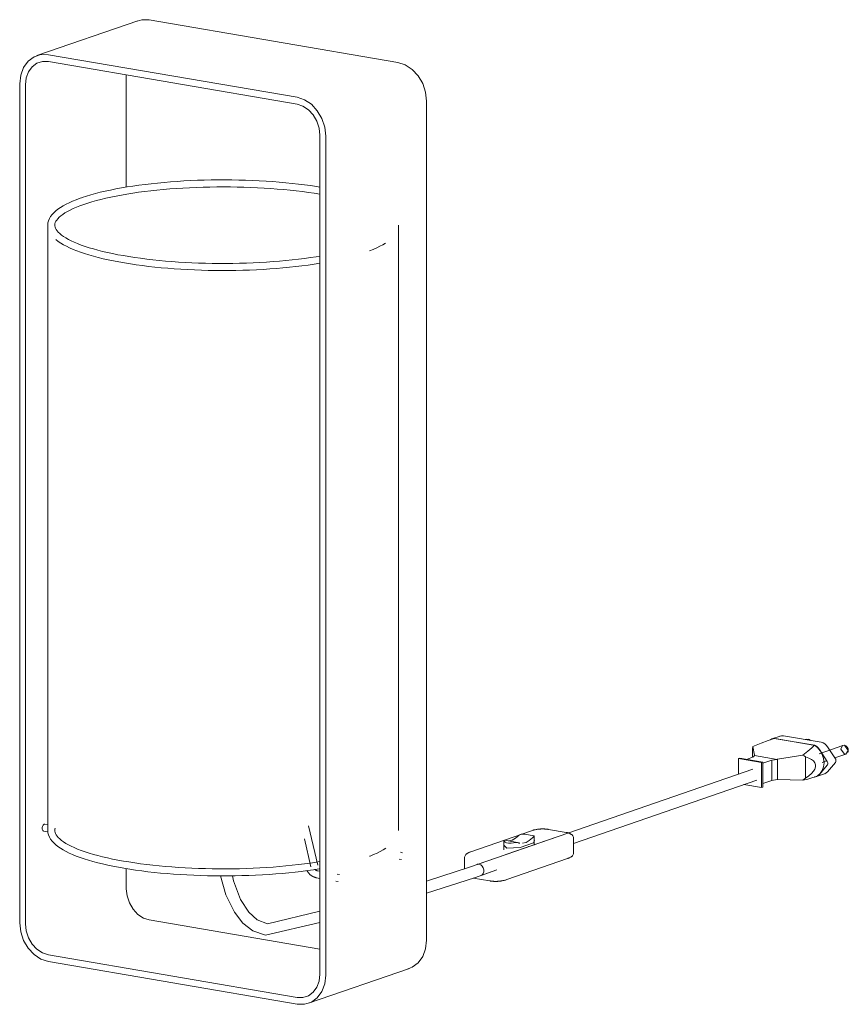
# Model space of a CAD drawing. Header units: millimetres. Extents: x -3301 to -1970, y -733 to 6584.
# Tile 1 of 3: x -2806 to -2452, y -733 to -312. Entities that reach past the tile are written whole.
import ezdxf

# ---------------------------------------------------------------- set-up
doc = ezdxf.new("R2010")
doc.units = ezdxf.units.MM
doc.layers.add('E-LITE-EQPM', color=7, linetype='Continuous', lineweight=20)

# ---------------------------------------------------------------- blocks, each defined once
blk = doc.blocks.new('LULA_G - 28385 LULA-G Black and beige table lamp-463875-Isometrico 2 PDF')
at = {"layer": 'E-LITE-EQPM', "lineweight": 9}
for p, q in [((-1265.91, -311.57), (-1159.58, -329.77)), ((-1270.82, -311.94), (-1313.97, -326.87)), ((-1202.73, -344.7), (-1309.06, -326.49)), ((-1309.06, -329.4), (-1202.73, -347.61)), ((-1275.73, -335.11), (-1275.73, -383.16)), ((-1321.33, -338.94), (-1321.33, -697.82)), ((-1318.88, -698.24), (-1318.88, -339.36)), ((-1147.31, -346.42), (-1147.31, -705.29)), ((-1192.92, -360.93), (-1192.92, -719.8)), ((-1190.46, -720.22), (-1190.46, -361.35)), ((-1309.32, -399.42), (-1309.32, -658.39)), ((-1159.32, -658.39), (-1159.32, -399.42)), ((-999.15, -619.12), (-1000.33, -619.53)), ((-996.15, -617.97), (-999.6, -619.16)), ((-999.38, -619.21), (-998.94, -619.06)), ((-998.81, -619.02), (-998.63, -618.98)), ((-998.63, -618.98), (-981.49, -621.91)), ((-981.95, -621.83), (-998.18, -619.06)), ((-994.73, -617.86), (-978.5, -620.64)), ((-1007.9, -622.99), (-1007.9, -627.04)), ((-1007.81, -622.49), (-1007.05, -626.21)), ((-984.85, -619.32), (-985.31, -619.47)), ((-969.26, -621.98), (-979.46, -625.51)), ((-975.82, -622.55), (-972.49, -627.66)), ((-1013.96, -627.63), (-1013.38, -627.43)), ((-1013.38, -627.43), (-1003.57, -629.11)), ((-1007.56, -626.92), (-1010.47, -627.93)), ((-1007.09, -626.28), (-1007.56, -626.92)), ((-1007.05, -626.21), (-1007.09, -626.28)), ((-1007.09, -626.28), (-997.43, -627.94)), ((-997.24, -627.89), (-986.48, -626.14)), ((-985.24, -626.87), (-985.24, -635.98)), ((-975.94, -628.85), (-979.27, -623.74)), ((-972.69, -627.34), (-967.97, -625.71)), ((-967, -624.12), (-967.97, -625.71)), ((-1013.96, -627.63), (-1013.96, -634.24)), ((-1004.14, -629.31), (-1013.96, -627.63)), ((-1003.57, -629.11), (-1004.14, -629.31)), ((-1004.14, -639.98), (-1004.14, -629.31)), ((-1003.57, -629.59), (-999.73, -628.26)), ((-1003.57, -629.11), (-1003.57, -639.78)), ((-999.73, -628.26), (-997.43, -627.94)), ((-999.73, -628.26), (-999.73, -636.95)), ((-997.43, -627.94), (-997.24, -627.89)), ((-997.24, -627.89), (-997.24, -636.62)), ((-979.27, -634.42), (-975.94, -630.45)), ((-978.17, -629.24), (-976.32, -628.6)), ((-972.49, -629.26), (-975.82, -633.23)), ((-982.15, -635.75), (-980.97, -635.34)), ((-980.53, -635.31), (-977.08, -634.11)), ((-1006.1, -636.8), (-1084.43, -663.9)), ((-1011.61, -638.7), (-1004.14, -639.98)), ((-1003.57, -639.78), (-1004.14, -639.98)), ((-999.73, -636.95), (-1003.57, -638.27)), ((-997.43, -636.62), (-999.73, -636.95)), ((-997.24, -636.62), (-997.43, -636.62)), ((-986.48, -636.88), (-997.24, -636.62)), ((-1309.3, -655.87), (-1310.57, -655.65)), ((-1193.88, -673.21), (-1197.8, -656.3)), ((-1311.08, -658.61), (-1309.2, -658.93)), ((-1102.43, -658.45), (-1128.42, -667.45)), ((-1113.43, -668.65), (-1091.45, -661.04)), ((-1101.32, -660.68), (-1105.5, -659.96)), ((-1101.27, -664.64), (-1101.27, -660.72)), ((-1087.66, -659.19), (-1095.21, -657.9)), ((-1199.57, -661.96), (-1196.8, -673.89)), ((-1114.22, -662.7), (-1114.22, -666.63)), ((-1108.45, -663.53), (-1114.06, -662.57)), ((-1110.69, -662.47), (-1112.15, -662.83)), ((-1107.68, -663.74), (-1107.4, -663.8)), ((-1107.35, -665.66), (-1104.48, -664.67)), ((-1106.26, -663.84), (-1104.8, -663.48)), ((-1104.48, -664.67), (-1101.6, -663.67)), ((-1103.7, -665.28), (-1103.46, -665.2)), ((-1101.6, -663.67), (-1101.22, -662.71)), ((-1084.43, -667.7), (-1084.43, -661.88)), ((-1157.57, -667.86), (-1158.51, -667.7)), ((-1113.67, -668.73), (-1125.67, -672.88)), ((-1159.01, -670.65), (-1158.07, -670.82)), ((-1131.07, -670.14), (-1131.07, -674.73)), ((-1113.06, -679.39), (-1087.07, -670.4)), ((-1275.73, -674.65), (-1275.73, -683.31)), ((-1192.92, -675.79), (-1193.92, -675.62)), ((-1184.61, -677.22), (-1185.55, -677.05)), ((-1117.26, -675.26), (-1124.04, -677.61)), ((-1194.43, -678.58), (-1192.92, -678.84)), ((-1186.06, -680.01), (-1185.12, -680.17)), ((-1127.38, -678.73), (-1120.29, -679.94)), ((-1192.92, -692.83), (-1215.35, -698.26)), ((-1265.91, -696.63), (-1192.92, -709.13)), ((-1192.92, -697.75), (-1216.2, -703.19)), ((-1202.73, -729.76), (-1309.06, -711.56)), ((-1309.06, -714.47), (-1202.73, -732.67)), ((-1197.83, -732.3), (-1154.68, -717.37))]:
    blk.add_line(p, q, dxfattribs=at)
at = {"layer": 'E-LITE-EQPM', "color": 8, "lineweight": 9, "true_color": 0x808080}
for p, q in [((-985.15, -619.47), (-985.01, -619.38)), ((-970.22, -623.57), (-969.42, -622.05)), ((-968.61, -625.76), (-970.22, -623.57)), ((-968.02, -625.72), (-968.61, -625.76))]:
    blk.add_line(p, q, dxfattribs=at)
at = {"layer": 'E-LITE-EQPM', "lineweight": 9}
for points in [[(-1272.05, -312.46, 0), (-1269.09, -311.52, 0), (-1265.91, -311.57, 0)], [(-1309.06, -326.49, 0), (-1312.24, -326.45, 0), (-1315.2, -327.39, 0), (-1317.74, -329.27, 0), (-1319.69, -331.95, 0), (-1320.91, -335.25, 0), (-1321.33, -338.94, 0)], [(-1318.88, -339.36, 0), (-1318.54, -336.41, 0), (-1317.56, -333.77, 0), (-1316, -331.63, 0), (-1313.97, -330.12, 0), (-1311.6, -329.37, 0), (-1309.06, -329.4, 0)], [(-1159.58, -329.77, 0), (-1156.41, -330.81, 0), (-1153.45, -332.77, 0), (-1150.91, -335.51, 0), (-1148.96, -338.86, 0), (-1147.73, -342.58, 0), (-1147.31, -346.42, 0)], [(-1190.46, -361.35, 0), (-1190.88, -357.51, 0), (-1192.11, -353.79, 0), (-1194.06, -350.44, 0), (-1196.6, -347.7, 0), (-1199.56, -345.74, 0), (-1202.73, -344.7, 0)], [(-1202.73, -347.61, 0), (-1200.19, -348.44, 0), (-1197.83, -350.01, 0), (-1195.79, -352.2, 0), (-1194.23, -354.88, 0), (-1193.25, -357.86, 0), (-1192.92, -360.93, 0)], [(-1192.92, -383.13, 0), (-1194.38, -382.89, 0), (-1196.9, -382.51, 0), (-1199.49, -382.16, 0), (-1202.12, -381.83, 0), (-1204.81, -381.53, 0), (-1207.55, -381.26, 0), (-1210.32, -381.01, 0), (-1213.14, -380.79, 0), (-1215.99, -380.6, 0), (-1218.86, -380.43, 0), (-1221.77, -380.3, 0), (-1224.69, -380.19, 0), (-1227.62, -380.11, 0), (-1230.57, -380.06, 0), (-1233.52, -380.04, 0), (-1236.48, -380.04, 0), (-1239.43, -380.08, 0), (-1242.37, -380.14, 0), (-1245.3, -380.23, 0), (-1248.22, -380.36, 0), (-1251.11, -380.5, 0), (-1253.97, -380.68, 0), (-1256.8, -380.89, 0), (-1259.6, -381.12, 0), (-1262.36, -381.38, 0), (-1265.07, -381.67, 0), (-1267.74, -381.98, 0), (-1270.35, -382.32, 0), (-1272.91, -382.68, 0), (-1275.41, -383.07, 0), (-1277.84, -383.48, 0), (-1280.2, -383.92, 0), (-1282.49, -384.38, 0), (-1284.71, -384.86, 0), (-1286.85, -385.36, 0), (-1288.91, -385.89, 0), (-1290.88, -386.44, 0), (-1292.76, -387, 0), (-1294.56, -387.58, 0), (-1294.93, -387.71, 0)], [(-1293.95, -390.55, 0), (-1292.24, -389.98, 0), (-1290.45, -389.43, 0), (-1288.55, -388.9, 0), (-1286.57, -388.39, 0), (-1284.5, -387.89, 0), (-1282.35, -387.41, 0), (-1280.12, -386.96, 0), (-1277.82, -386.53, 0), (-1275.44, -386.12, 0), (-1273, -385.73, 0), (-1270.49, -385.36, 0), (-1267.93, -385.03, 0), (-1265.31, -384.71, 0), (-1262.64, -384.42, 0), (-1259.93, -384.16, 0), (-1257.17, -383.93, 0), (-1254.37, -383.72, 0), (-1251.55, -383.53, 0), (-1248.69, -383.38, 0), (-1245.81, -383.26, 0), (-1242.92, -383.16, 0), (-1240, -383.09, 0), (-1237.08, -383.05, 0), (-1234.16, -383.03, 0), (-1231.23, -383.05, 0), (-1228.32, -383.09, 0), (-1225.41, -383.17, 0), (-1222.51, -383.27, 0), (-1219.63, -383.4, 0), (-1216.78, -383.55, 0), (-1213.96, -383.74, 0), (-1211.17, -383.95, 0), (-1208.41, -384.19, 0), (-1205.7, -384.45, 0), (-1203.04, -384.75, 0), (-1200.43, -385.06, 0), (-1197.87, -385.4, 0), (-1195.37, -385.77, 0), (-1192.93, -386.16, 0)], [(-1309.32, -399.42, 0), (-1309.24, -398.46, 0), (-1309.01, -397.52, 0), (-1308.64, -396.61, 0), (-1308.13, -395.74, 0), (-1307.51, -394.91, 0), (-1306.77, -394.11, 0), (-1305.93, -393.33, 0), (-1304.98, -392.59, 0), (-1303.92, -391.86, 0), (-1302.77, -391.16, 0), (-1301.51, -390.47, 0), (-1300.15, -389.8, 0), (-1298.69, -389.15, 0), (-1297.14, -388.52, 0), (-1295.49, -387.91, 0), (-1294.93, -387.71, 0)], [(-1293.95, -390.55, 0), (-1295.55, -391.13, 0), (-1297.05, -391.72, 0), (-1298.45, -392.32, 0), (-1299.74, -392.93, 0), (-1300.91, -393.55, 0), (-1301.98, -394.18, 0), (-1302.92, -394.8, 0), (-1303.75, -395.42, 0), (-1304.45, -396.04, 0), (-1305.04, -396.64, 0), (-1305.51, -397.22, 0), (-1305.86, -397.77, 0), (-1306.1, -398.3, 0), (-1306.25, -398.79, 0), (-1306.32, -399.27, 0), (-1306.3, -399.74, 0), (-1306.21, -400.22, 0), (-1306.03, -400.73, 0), (-1305.75, -401.26, 0), (-1305.36, -401.83, 0), (-1304.85, -402.41, 0), (-1304.22, -403.02, 0), (-1303.47, -403.64, 0), (-1302.6, -404.26, 0), (-1301.62, -404.88, 0), (-1300.52, -405.51, 0), (-1299.3, -406.12, 0), (-1297.97, -406.73, 0), (-1296.54, -407.33, 0), (-1295, -407.92, 0), (-1293.36, -408.49, 0), (-1291.63, -409.05, 0), (-1289.8, -409.6, 0), (-1287.87, -410.12, 0), (-1285.86, -410.63, 0), (-1283.76, -411.12, 0), (-1281.58, -411.59, 0), (-1279.33, -412.04, 0), (-1277, -412.46, 0), (-1274.6, -412.86, 0), (-1272.13, -413.24, 0), (-1269.61, -413.6, 0), (-1267.02, -413.93, 0), (-1264.38, -414.24, 0), (-1261.7, -414.51, 0), (-1258.97, -414.77, 0), (-1256.2, -414.99, 0), (-1253.39, -415.19, 0), (-1250.55, -415.36, 0), (-1247.69, -415.51, 0), (-1244.8, -415.62, 0), (-1241.9, -415.71, 0), (-1238.99, -415.77, 0), (-1236.06, -415.8, 0), (-1233.14, -415.81, 0), (-1230.22, -415.78, 0), (-1227.3, -415.73, 0), (-1224.39, -415.64, 0), (-1221.5, -415.53, 0), (-1218.64, -415.39, 0), (-1215.79, -415.23, 0), (-1212.98, -415.03, 0), (-1210.2, -414.81, 0), (-1207.46, -414.56, 0), (-1204.77, -414.29, 0), (-1202.12, -413.99, 0), (-1199.53, -413.66, 0), (-1196.99, -413.31, 0), (-1194.51, -412.94, 0), (-1192.92, -412.68, 0)], [(-1305.83, -405.59, 0), (-1304.87, -406.34, 0), (-1303.8, -407.06, 0), (-1302.64, -407.76, 0), (-1301.37, -408.45, 0), (-1300, -409.11, 0), (-1298.53, -409.76, 0), (-1296.96, -410.39, 0), (-1295.3, -411, 0), (-1293.55, -411.59, 0), (-1291.7, -412.17, 0), (-1289.77, -412.72, 0), (-1287.75, -413.25, 0), (-1285.64, -413.77, 0), (-1283.46, -414.26, 0), (-1281.2, -414.73, 0), (-1278.87, -415.17, 0), (-1276.46, -415.6, 0), (-1274, -416, 0), (-1271.46, -416.37, 0), (-1268.87, -416.72, 0), (-1266.23, -417.05, 0), (-1263.54, -417.34, 0), (-1260.8, -417.61, 0), (-1258.02, -417.86, 0), (-1255.2, -418.08, 0), (-1252.35, -418.27, 0), (-1249.47, -418.43, 0), (-1246.56, -418.56, 0), (-1243.64, -418.67, 0), (-1240.7, -418.74, 0), (-1237.75, -418.79, 0), (-1234.8, -418.81, 0), (-1231.85, -418.8, 0), (-1228.89, -418.76, 0), (-1225.95, -418.69, 0), (-1223.02, -418.6, 0), (-1220.11, -418.47, 0), (-1217.23, -418.32, 0), (-1214.36, -418.14, 0), (-1211.53, -417.93, 0), (-1208.74, -417.7, 0), (-1205.99, -417.43, 0), (-1203.28, -417.14, 0), (-1200.62, -416.83, 0), (-1198.01, -416.49, 0), (-1195.46, -416.12, 0), (-1192.97, -415.73, 0)], [(-1164.84, -407.06, 0), (-1166.01, -407.76, 0), (-1167.28, -408.45, 0), (-1168.65, -409.11, 0), (-1170.11, -409.76, 0), (-1171.68, -410.39, 0)], [(-1007.81, -622.49, 0), (-1004.26, -621.01, 0), (-1001.18, -619.83, 0), (-998.63, -618.98, 0)], [(-998.79, -619.01, 0), (-998.93, -619.02, 0), (-999.65, -619.18, 0), (-1000.3, -619.53, 0)], [(-996.2, -617.99, 0), (-995.48, -617.83, 0), (-994.73, -617.86, 0)], [(-1007.9, -622.99, 0), (-1007.85, -622.72, 0), (-1007.81, -622.49, 0)], [(-981.49, -621.91, 0), (-982.54, -623.02, 0), (-984.22, -624.44, 0), (-986.48, -626.14, 0)], [(-985.01, -619.38, 0), (-984.2, -619.27, 0), (-983.26, -619.79, 0)], [(-983.2, -619.82, 0), (-983.25, -619.77, 0), (-983.31, -619.72, 0), (-983.37, -619.67, 0), (-983.43, -619.62, 0), (-983.5, -619.57, 0), (-983.57, -619.52, 0), (-983.65, -619.48, 0), (-983.72, -619.44, 0), (-983.8, -619.4, 0), (-983.81, -619.39, 0)], [(-981.49, -621.91, 0), (-980.13, -622.91, 0), (-978.98, -624.25, 0), (-978.09, -625.85, 0), (-977.54, -627.61, 0), (-977.35, -629.41, 0), (-977.54, -631.15, 0), (-978.09, -632.72, 0), (-978.98, -634.01, 0), (-980.13, -634.96, 0), (-981.49, -635.49, 0)], [(-979.27, -623.74, 0), (-979.82, -623.04, 0), (-980.48, -622.47, 0), (-981.19, -622.06, 0), (-981.36, -621.99, 0)], [(-978.5, -620.64, 0), (-977.74, -620.87, 0), (-977.02, -621.27, 0), (-976.37, -621.84, 0), (-975.82, -622.55, 0)], [(-969.42, -622.05, 0), (-968.61, -621.93, 0), (-967, -624.12, 0)], [(-966.97, -624.03, 0), (-966.97, -623.96, 0), (-966.97, -623.88, 0), (-966.98, -623.81, 0), (-966.99, -623.74, 0), (-967, -623.67, 0), (-967.01, -623.6, 0), (-967.03, -623.54, 0), (-967.04, -623.47, 0), (-967.06, -623.4, 0), (-967.08, -623.34, 0), (-967.11, -623.27, 0), (-967.13, -623.21, 0), (-967.16, -623.14, 0), (-967.19, -623.08, 0), (-967.22, -623.02, 0), (-967.25, -622.96, 0), (-967.29, -622.9, 0), (-967.33, -622.84, 0), (-967.37, -622.78, 0), (-967.41, -622.72, 0), (-967.45, -622.66, 0), (-967.5, -622.6, 0), (-967.55, -622.55, 0), (-967.6, -622.49, 0), (-967.66, -622.44, 0), (-967.72, -622.39, 0), (-967.78, -622.33, 0), (-967.84, -622.28, 0), (-967.91, -622.24, 0), (-967.98, -622.19, 0), (-968.05, -622.15, 0), (-968.13, -622.1, 0), (-968.21, -622.06, 0), (-968.22, -622.06, 0)], [(-986.48, -626.14, 0), (-985.84, -626.49, 0), (-985.24, -626.87, 0)], [(-985.24, -626.87, 0), (-983.88, -627.36, 0), (-982.77, -627.95, 0), (-981.92, -628.63, 0), (-981.35, -629.4, 0), (-981.06, -630.24, 0), (-981.06, -631.13, 0), (-981.35, -632.08, 0), (-981.92, -633.05, 0), (-982.77, -634.03, 0), (-983.88, -635.01, 0), (-985.24, -635.98, 0)], [(-967.2, -625.01, 0), (-967.16, -624.93, 0), (-967.13, -624.85, 0), (-967.1, -624.77, 0), (-967.07, -624.69, 0), (-967.05, -624.61, 0), (-967.03, -624.53, 0), (-967.01, -624.45, 0), (-967, -624.37, 0), (-966.99, -624.3, 0), (-966.98, -624.22, 0), (-966.97, -624.14, 0), (-966.97, -624.07, 0), (-966.97, -624.03, 0)], [(-975.94, -630.45, 0), (-975.8, -630.24, 0), (-975.72, -629.98, 0), (-975.69, -629.7, 0), (-975.72, -629.4, 0), (-975.8, -629.11, 0), (-975.94, -628.85, 0)], [(-972.49, -627.66, 0), (-972.35, -627.92, 0), (-972.26, -628.21, 0), (-972.24, -628.5, 0), (-972.26, -628.79, 0), (-972.35, -629.04, 0), (-972.49, -629.26, 0)], [(-1007.73, -632.08, 0), (-1128.49, -673.85, 0), (-1147.31, -679.98, 0)], [(-986.48, -636.88, 0), (-984.22, -636.35, 0), (-982.54, -635.88, 0), (-982.15, -635.75, 0)], [(-985.24, -635.98, 0), (-985.84, -636.44, 0), (-986.48, -636.88, 0)], [(-981.39, -635.46, 0), (-981.19, -635.45, 0), (-980.53, -635.31, 0)], [(-980.48, -635.29, 0), (-979.82, -634.94, 0), (-979.27, -634.42, 0)], [(-975.82, -633.23, 0), (-976.37, -633.75, 0), (-977.02, -634.09, 0)], [(-1311.05, -658.61, 0), (-1311.26, -658.54, 0), (-1311.44, -658.37, 0), (-1311.57, -658.12, 0), (-1311.66, -657.8, 0), (-1311.69, -657.43, 0), (-1311.66, -657.04, 0), (-1311.57, -656.66, 0), (-1311.44, -656.31, 0), (-1311.26, -656.02, 0), (-1311.05, -655.8, 0), (-1310.83, -655.68, 0)], [(-1310.83, -655.68, 0), (-1310.6, -655.65, 0), (-1310.57, -655.65, 0)], [(-1309.32, -658.39, 0), (-1309.24, -659.35, 0), (-1309.01, -660.29, 0), (-1308.64, -661.2, 0), (-1308.13, -662.07, 0), (-1307.51, -662.91, 0), (-1306.77, -663.71, 0), (-1305.93, -664.48, 0), (-1304.98, -665.23, 0), (-1303.92, -665.96, 0), (-1302.77, -666.66, 0), (-1301.51, -667.35, 0), (-1300.15, -668.01, 0), (-1298.69, -668.66, 0), (-1297.14, -669.29, 0), (-1295.49, -669.91, 0), (-1293.74, -670.5, 0), (-1291.91, -671.08, 0), (-1289.98, -671.63, 0), (-1287.97, -672.17, 0), (-1285.88, -672.69, 0), (-1283.7, -673.18, 0), (-1281.45, -673.65, 0), (-1279.12, -674.1, 0), (-1276.73, -674.53, 0), (-1274.27, -674.93, 0), (-1271.74, -675.31, 0), (-1269.16, -675.66, 0), (-1266.52, -675.98, 0), (-1263.83, -676.28, 0), (-1261.1, -676.56, 0), (-1258.32, -676.81, 0), (-1255.5, -677.03, 0), (-1252.66, -677.22, 0), (-1249.78, -677.38, 0), (-1246.88, -677.52, 0), (-1243.96, -677.63, 0), (-1241.02, -677.71, 0), (-1238.07, -677.76, 0), (-1235.12, -677.78, 0), (-1232.17, -677.77, 0), (-1229.21, -677.74, 0), (-1226.27, -677.67, 0), (-1223.34, -677.58, 0), (-1220.43, -677.46, 0), (-1217.54, -677.31, 0), (-1214.67, -677.13, 0), (-1211.84, -676.93, 0), (-1209.04, -676.7, 0), (-1206.28, -676.44, 0), (-1203.57, -676.15, 0), (-1200.9, -675.84, 0), (-1198.29, -675.5, 0), (-1195.73, -675.13, 0), (-1193.24, -674.75, 0), (-1192.92, -674.69, 0)], [(-1306.14, -657.38, 0), (-1306.25, -657.77, 0), (-1306.32, -658.24, 0), (-1306.3, -658.71, 0), (-1306.21, -659.19, 0), (-1306.03, -659.7, 0), (-1305.75, -660.23, 0), (-1305.36, -660.8, 0), (-1304.85, -661.39, 0), (-1304.22, -661.99, 0), (-1303.47, -662.61, 0), (-1302.6, -663.23, 0), (-1301.62, -663.86, 0), (-1300.52, -664.48, 0), (-1299.3, -665.1, 0), (-1297.97, -665.71, 0), (-1296.54, -666.3, 0), (-1295, -666.89, 0), (-1293.36, -667.47, 0), (-1291.63, -668.03, 0), (-1289.8, -668.57, 0), (-1287.87, -669.1, 0), (-1285.86, -669.6, 0), (-1283.76, -670.09, 0), (-1281.58, -670.56, 0), (-1279.33, -671.01, 0), (-1277, -671.43, 0), (-1274.6, -671.84, 0), (-1272.13, -672.22, 0), (-1269.61, -672.57, 0), (-1267.02, -672.9, 0), (-1264.38, -673.21, 0), (-1261.7, -673.49, 0), (-1258.97, -673.74, 0), (-1256.2, -673.97, 0), (-1253.39, -674.17, 0), (-1250.55, -674.34, 0), (-1247.69, -674.48, 0), (-1244.8, -674.6, 0), (-1241.9, -674.69, 0), (-1238.99, -674.75, 0), (-1236.06, -674.78, 0), (-1233.14, -674.78, 0), (-1230.22, -674.75, 0), (-1227.3, -674.7, 0), (-1224.39, -674.62, 0), (-1221.5, -674.51, 0), (-1218.64, -674.37, 0), (-1215.79, -674.2, 0), (-1212.98, -674.01, 0), (-1210.2, -673.79, 0), (-1207.46, -673.54, 0), (-1204.77, -673.26, 0), (-1202.12, -672.96, 0), (-1199.53, -672.64, 0), (-1196.99, -672.29, 0), (-1194.51, -671.91, 0), (-1192.92, -671.65, 0)], [(-1107.92, -660.49, 0), (-1109.28, -661.68, 0), (-1110.69, -662.47, 0)], [(-1107.81, -660.38, 0), (-1107.87, -660.43, 0), (-1107.92, -660.49, 0)], [(-1105.5, -659.96, 0), (-1105.79, -659.92, 0), (-1106.93, -659.94, 0), (-1107.81, -660.38, 0)], [(-1102.43, -658.45, 0), (-1102.18, -658.37, 0), (-1101.92, -658.29, 0), (-1101.66, -658.22, 0), (-1101.39, -658.15, 0), (-1101.11, -658.08, 0), (-1100.82, -658.02, 0), (-1100.52, -657.96, 0), (-1100.4, -657.93, 0)], [(-1101.93, -661.39, 0), (-1101.4, -660.88, 0), (-1101.28, -660.69, 0)], [(-1100.4, -657.93, 0), (-1100.25, -657.91, 0), (-1100.1, -657.88, 0), (-1099.95, -657.86, 0), (-1099.79, -657.84, 0), (-1099.63, -657.81, 0), (-1099.47, -657.8, 0), (-1099.31, -657.78, 0), (-1099.15, -657.76, 0), (-1098.98, -657.75, 0), (-1098.82, -657.74, 0), (-1098.65, -657.73, 0), (-1098.48, -657.72, 0), (-1098.31, -657.71, 0), (-1098.14, -657.71, 0), (-1097.97, -657.71, 0), (-1097.8, -657.7, 0), (-1097.63, -657.7, 0), (-1097.46, -657.71, 0), (-1097.29, -657.71, 0), (-1097.12, -657.71, 0), (-1096.95, -657.72, 0), (-1096.79, -657.73, 0), (-1096.62, -657.74, 0), (-1096.45, -657.75, 0), (-1096.29, -657.76, 0), (-1096.13, -657.78, 0), (-1095.96, -657.8, 0), (-1095.8, -657.81, 0), (-1095.65, -657.83, 0), (-1095.49, -657.86, 0), (-1095.34, -657.88, 0), (-1095.21, -657.9, 0)], [(-1084.43, -661.88, 0), (-1084.45, -661.52, 0), (-1084.54, -661.19, 0), (-1084.66, -660.9, 0), (-1084.8, -660.65, 0), (-1084.96, -660.44, 0), (-1085.11, -660.27, 0), (-1085.27, -660.13, 0), (-1085.42, -660.01, 0), (-1085.57, -659.91, 0), (-1085.71, -659.82, 0), (-1085.85, -659.74, 0), (-1085.99, -659.68, 0), (-1086.12, -659.62, 0), (-1086.26, -659.56, 0), (-1086.39, -659.51, 0), (-1086.53, -659.46, 0), (-1086.67, -659.42, 0), (-1086.8, -659.38, 0), (-1086.94, -659.34, 0), (-1087.09, -659.31, 0), (-1087.23, -659.28, 0), (-1087.37, -659.25, 0), (-1087.52, -659.22, 0), (-1087.66, -659.19, 0)], [(-1114.28, -664.7, 0), (-1112.93, -665.9, 0), (-1107.35, -665.66, 0)], [(-1113.95, -662.61, 0), (-1114.21, -662.62, 0), (-1114.15, -662.92, 0), (-1113.77, -663.33, 0), (-1113.12, -663.68, 0), (-1112.23, -663.83, 0), (-1111.2, -663.78, 0), (-1110.12, -663.61, 0), (-1109.08, -663.5, 0), (-1108.2, -663.59, 0)], [(-1108.2, -663.59, 0), (-1107.93, -663.67, 0), (-1107.68, -663.74, 0)], [(-1104.8, -663.48, 0), (-1103.39, -662.69, 0), (-1102.03, -661.49, 0)], [(-1102.03, -661.49, 0), (-1101.98, -661.44, 0), (-1101.93, -661.39, 0)], [(-1164.72, -665.96, 0), (-1165.88, -666.66, 0), (-1167.13, -667.35, 0), (-1168.49, -668.01, 0), (-1169.95, -668.66, 0), (-1171.51, -669.29, 0), (-1171.72, -669.37, 0)], [(-1131.07, -670.14, 0), (-1131.04, -669.79, 0), (-1130.96, -669.45, 0), (-1130.84, -669.16, 0), (-1130.69, -668.91, 0), (-1130.54, -668.7, 0), (-1130.38, -668.53, 0), (-1130.23, -668.39, 0), (-1130.09, -668.28, 0)], [(-1130.09, -668.28, 0), (-1129.88, -668.13, 0), (-1129.66, -668, 0), (-1129.45, -667.88, 0), (-1129.22, -667.77, 0), (-1129, -667.67, 0), (-1128.76, -667.57, 0), (-1128.52, -667.48, 0), (-1128.42, -667.45, 0)], [(-1085.41, -669.56, 0), (-1085.62, -669.71, 0), (-1085.83, -669.84, 0), (-1086.05, -669.96, 0), (-1086.27, -670.07, 0), (-1086.5, -670.17, 0), (-1086.73, -670.27, 0), (-1086.97, -670.36, 0), (-1087.07, -670.4, 0)], [(-1084.43, -667.7, 0), (-1084.45, -668.06, 0), (-1084.54, -668.39, 0), (-1084.66, -668.68, 0), (-1084.8, -668.93, 0), (-1084.96, -669.14, 0), (-1085.11, -669.31, 0), (-1085.27, -669.45, 0), (-1085.41, -669.56, 0)], [(-1125.67, -672.88, 0), (-1125.56, -672.84, 0), (-1124.86, -672.82, 0)], [(-1124.86, -672.82, 0), (-1124.16, -673.08, 0), (-1123.54, -673.61, 0), (-1123.09, -674.33, 0), (-1122.84, -675.17, 0), (-1122.84, -676.01, 0), (-1123.09, -676.76, 0), (-1123.54, -677.32, 0), (-1124.16, -677.64, 0)], [(-1216.2, -703.19, 0), (-1221.63, -701.31, 0), (-1225.83, -698.05, 0), (-1229.51, -693.26, 0), (-1233.17, -685.94, 0), (-1235.4, -677.73, 0)], [(-1215.35, -698.26, 0), (-1219.83, -696.56, 0), (-1223.35, -693.31, 0), (-1226.83, -687.86, 0), (-1229.91, -679.88, 0), (-1230.25, -677.71, 0)], [(-1198.51, -675.52, 0), (-1198.39, -675.72, 0), (-1198.27, -675.91, 0), (-1198.14, -676.11, 0), (-1198, -676.29, 0), (-1197.86, -676.47, 0), (-1197.71, -676.65, 0), (-1197.56, -676.82, 0), (-1197.4, -676.98, 0), (-1197.24, -677.14, 0), (-1197.07, -677.29, 0), (-1196.89, -677.44, 0), (-1196.71, -677.58, 0), (-1196.53, -677.71, 0), (-1196.34, -677.83, 0), (-1196.15, -677.95, 0), (-1195.95, -678.06, 0), (-1195.75, -678.16, 0), (-1195.55, -678.25, 0), (-1195.34, -678.33, 0), (-1195.13, -678.4, 0), (-1194.92, -678.47, 0), (-1194.7, -678.52, 0), (-1194.49, -678.57, 0), (-1194.43, -678.58, 0)], [(-1193.92, -675.62, 0), (-1194.01, -675.61, 0), (-1194.09, -675.59, 0), (-1194.18, -675.56, 0), (-1194.26, -675.53, 0), (-1194.35, -675.5, 0), (-1194.44, -675.46, 0), (-1194.53, -675.41, 0), (-1194.62, -675.36, 0), (-1194.72, -675.31, 0), (-1194.81, -675.25, 0), (-1194.9, -675.19, 0), (-1194.99, -675.12, 0), (-1195.08, -675.05, 0), (-1195.17, -674.97, 0)], [(-1117.26, -675.25, 0), (-1126.86, -678.57, 0), (-1147.31, -685.24, 0)], [(-1115.09, -679.91, 0), (-1115.24, -679.94, 0), (-1115.4, -679.96, 0), (-1115.55, -679.98, 0), (-1115.7, -680.01, 0), (-1115.86, -680.03, 0), (-1116.02, -680.04, 0), (-1116.18, -680.06, 0), (-1116.35, -680.08, 0), (-1116.51, -680.09, 0), (-1116.68, -680.1, 0), (-1116.84, -680.11, 0), (-1117.01, -680.12, 0), (-1117.18, -680.13, 0), (-1117.35, -680.13, 0), (-1117.52, -680.13, 0), (-1117.69, -680.14, 0), (-1117.86, -680.14, 0), (-1118.03, -680.13, 0), (-1118.2, -680.13, 0), (-1118.37, -680.13, 0), (-1118.54, -680.12, 0), (-1118.71, -680.11, 0), (-1118.88, -680.1, 0), (-1119.04, -680.09, 0), (-1119.21, -680.08, 0), (-1119.37, -680.06, 0), (-1119.53, -680.05, 0), (-1119.69, -680.03, 0), (-1119.85, -680.01, 0), (-1120, -679.99, 0), (-1120.16, -679.96, 0), (-1120.29, -679.94, 0)], [(-1113.06, -679.39, 0), (-1113.31, -679.47, 0), (-1113.57, -679.55, 0), (-1113.84, -679.62, 0), (-1114.11, -679.69, 0), (-1114.39, -679.76, 0), (-1114.68, -679.82, 0), (-1114.97, -679.88, 0), (-1115.09, -679.91, 0)], [(-1275.73, -683.31, 0), (-1275.39, -686.38, 0), (-1274.41, -689.36, 0), (-1272.85, -692.03, 0), (-1270.82, -694.23, 0), (-1268.45, -695.8, 0), (-1265.91, -696.63, 0)], [(-1321.33, -697.82, 0), (-1320.91, -701.66, 0), (-1319.69, -705.38, 0), (-1317.74, -708.72, 0), (-1315.2, -711.47, 0), (-1312.24, -713.43, 0), (-1309.06, -714.47, 0)], [(-1309.06, -711.56, 0), (-1311.6, -710.73, 0), (-1313.97, -709.16, 0), (-1316, -706.96, 0), (-1317.56, -704.28, 0), (-1318.54, -701.31, 0), (-1318.88, -698.24, 0)], [(-1147.31, -705.29, 0), (-1147.73, -708.99, 0), (-1148.96, -712.29, 0), (-1150.91, -714.97, 0), (-1153.45, -716.84, 0), (-1155.64, -717.64, 0)], [(-1192.92, -719.8, 0), (-1193.25, -722.76, 0), (-1194.23, -725.4, 0), (-1195.79, -727.54, 0), (-1197.83, -729.04, 0), (-1200.19, -729.8, 0), (-1202.73, -729.76, 0)], [(-1202.73, -732.67, 0), (-1199.56, -732.72, 0), (-1196.6, -731.77, 0), (-1194.06, -729.89, 0), (-1192.11, -727.22, 0), (-1190.88, -723.92, 0), (-1190.46, -720.22, 0)]]:
    blk.add_polyline3d(points, dxfattribs=at)

msp = doc.modelspace()

# ---------------------------------------------------------------- block references
at = {"layer": 'E-LITE-EQPM', "lineweight": 9}
msp.add_blockref('LULA_G - 28385 LULA-G Black and beige table lamp-463875-Isometrico 2 PDF', (-1484.99, 0), dxfattribs=at)

doc.saveas('drawing.dxf')
